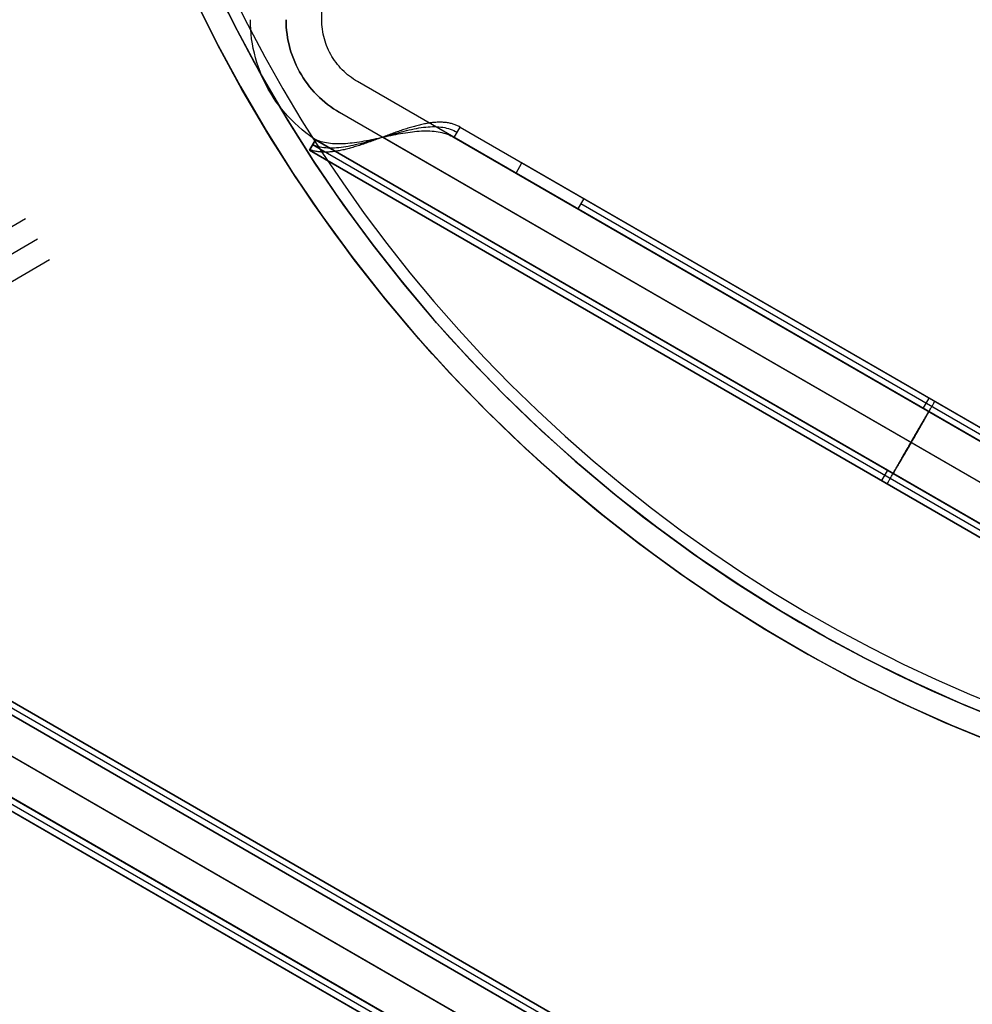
# Model space of a CAD drawing. Header units: millimetres. Extents: x -356 to 356, y -410 to 410.
# Tile 22 of 126: x -64 to -24, y -69 to -28. Entities that reach past the tile are written whole.
import ezdxf

# ---------------------------------------------------------------- set-up
doc = ezdxf.new("R2010")
doc.units = ezdxf.units.MM
doc.header["$MEASUREMENT"] = 0
doc.layers.add('1', color=7, linetype='Continuous')

msp = doc.modelspace()

# ---------------------------------------------------------------- linework, layer by layer
at = {"layer": '1', "color": 252}
for points in [[(-51.062, -27.823), (-51.062, 27.776)], [(-55.539, -26.413), (-54.605, -28.294), (-53.607, -30.142), (-52.547, -31.954), (-51.425, -33.73), (-50.244, -35.466), (-49.004, -37.161), (-47.706, -38.812), (-46.353, -40.418), (-44.946, -41.977), (-43.487, -43.487), (-41.977, -44.946), (-40.418, -46.353), (-38.812, -47.706), (-37.161, -49.004), (-35.466, -50.244), (-33.73, -51.425), (-31.954, -52.547), (-30.142, -53.607), (-28.294, -54.605), (-26.413, -55.539), (-24.502, -56.408), (-22.562, -57.212)], [(-56.442, -26.843), (-55.493, -28.754), (-54.479, -30.632), (-53.401, -32.474), (-52.261, -34.278), (-51.061, -36.043), (-49.8, -37.765), (-48.482, -39.443), (-47.107, -41.075), (-45.677, -42.66), (-44.194, -44.194), (-42.66, -45.677), (-41.075, -47.107), (-39.443, -48.482), (-37.765, -49.8), (-36.043, -51.061), (-34.278, -52.261), (-32.474, -53.401), (-30.632, -54.479), (-28.754, -55.493), (-26.843, -56.442), (-24.9, -57.326), (-22.928, -58.142)], [(-22.298, -57.315), (-24.249, -56.517), (-26.172, -55.653), (-28.064, -54.723), (-29.923, -53.73), (-31.747, -52.672), (-33.533, -51.553), (-35.281, -50.374), (-36.986, -49.135), (-38.649, -47.839), (-40.265, -46.486), (-41.835, -45.079), (-43.355, -43.618), (-44.825, -42.107), (-46.242, -40.546), (-47.604, -38.937), (-48.911, -37.283), (-50.16, -35.585), (-51.35, -33.845), (-52.479, -32.065), (-53.548, -30.247), (-54.553, -28.394), (-55.494, -26.508)], [(-55.325, -26.86), (-54.629, -28.247), (-53.897, -29.621), (-53.126, -30.981), (-52.319, -32.326), (-51.475, -33.653), (-50.595, -34.962), (-49.68, -36.251), (-48.73, -37.519), (-47.746, -38.763), (-46.728, -39.984), (-45.679, -41.179), (-44.598, -42.347), (-43.487, -43.487), (-42.347, -44.598), (-41.179, -45.679), (-39.984, -46.728), (-38.763, -47.746), (-37.519, -48.73), (-36.251, -49.68), (-34.962, -50.595), (-33.653, -51.475), (-32.326, -52.319), (-30.981, -53.126), (-29.621, -53.897), (-28.247, -54.629), (-26.86, -55.325), (-25.461, -55.982), (-24.054, -56.601), (-22.638, -57.182)], [(-54.875, -26.641), (-54.185, -28.017), (-53.458, -29.38), (-52.694, -30.729), (-51.894, -32.063), (-51.057, -33.38), (-50.184, -34.678), (-49.276, -35.957), (-48.334, -37.214), (-47.358, -38.448), (-46.349, -39.659), (-45.308, -40.844), (-44.236, -42.003), (-43.134, -43.134), (-42.003, -44.236), (-40.844, -45.308), (-39.659, -46.349), (-38.448, -47.358), (-37.214, -48.334), (-35.957, -49.276), (-34.678, -50.184), (-33.38, -51.057), (-32.063, -51.894), (-30.729, -52.694), (-29.38, -53.458), (-28.017, -54.185), (-26.641, -54.875), (-25.254, -55.527), (-23.858, -56.141), (-22.454, -56.717)], [(-54.875, -26.641), (-54.185, -28.017), (-53.458, -29.38), (-52.694, -30.729), (-51.894, -32.063), (-51.057, -33.38), (-50.184, -34.678), (-49.276, -35.957), (-48.334, -37.214), (-47.358, -38.448), (-46.349, -39.659), (-45.308, -40.844), (-44.236, -42.003), (-43.134, -43.134), (-42.003, -44.236), (-40.844, -45.308), (-39.659, -46.349), (-38.448, -47.358), (-37.214, -48.334), (-35.957, -49.276), (-34.678, -50.184), (-33.38, -51.057), (-32.063, -51.894), (-30.729, -52.694), (-29.38, -53.458), (-28.017, -54.185), (-26.641, -54.875), (-25.254, -55.527), (-23.858, -56.141), (-22.454, -56.717)], [(-22.64, -58.255), (-24.624, -57.445), (-26.579, -56.567), (-28.502, -55.622), (-30.393, -54.613), (-32.247, -53.539), (-34.063, -52.402), (-35.84, -51.203), (-37.574, -49.944), (-39.264, -48.627), (-40.908, -47.252), (-42.504, -45.822), (-44.05, -44.338), (-45.544, -42.802), (-46.985, -41.215), (-48.37, -39.58), (-49.699, -37.899), (-50.969, -36.172), (-52.179, -34.404), (-53.328, -32.595), (-54.414, -30.747), (-55.436, -28.864), (-56.393, -26.946)], [(-23.006, -58.112), (-24.445, -57.521), (-25.875, -56.892), (-27.296, -56.224), (-28.706, -55.518), (-30.103, -54.773), (-31.485, -53.99), (-32.852, -53.17), (-34.201, -52.312), (-35.531, -51.418), (-36.841, -50.488), (-38.129, -49.522), (-39.394, -48.522), (-40.634, -47.488), (-41.848, -46.422), (-43.035, -45.323), (-44.194, -44.194), (-45.323, -43.035), (-46.422, -41.848), (-47.488, -40.634), (-48.522, -39.394), (-49.522, -38.129), (-50.488, -36.841), (-51.418, -35.531), (-52.312, -34.201), (-53.17, -32.852), (-53.99, -31.485), (-54.773, -30.103), (-55.518, -28.706), (-56.224, -27.296)], [(-51.062, -33.019), (-51.236, -32.915), (-51.406, -32.805), (-51.573, -32.689), (-51.735, -32.568), (-51.893, -32.441), (-52.047, -32.309), (-52.196, -32.172), (-52.341, -32.03), (-52.48, -31.883), (-52.615, -31.731), (-52.744, -31.575), (-52.868, -31.415), (-52.987, -31.251), (-53.1, -31.082), (-53.207, -30.91), (-53.308, -30.735), (-53.404, -30.556), (-53.493, -30.374), (-53.576, -30.189), (-53.653, -30.001), (-53.723, -29.811), (-53.787, -29.619), (-53.845, -29.425), (-53.895, -29.228), (-53.94, -29.031), (-53.977, -28.831), (-54.008, -28.631), (-54.032, -28.43), (-54.049, -28.228), (-54.059, -28.026), (-54.062, -27.823)], [(-50.312, -31.72), (-50.443, -31.642), (-50.57, -31.559), (-50.695, -31.472), (-50.817, -31.381), (-50.935, -31.286), (-51.051, -31.187), (-51.163, -31.084), (-51.271, -30.978), (-51.376, -30.868), (-51.477, -30.754), (-51.574, -30.637), (-51.667, -30.517), (-51.756, -30.394), (-51.841, -30.267), (-51.921, -30.138), (-51.997, -30.007), (-52.068, -29.873), (-52.135, -29.736), (-52.198, -29.597), (-52.255, -29.457), (-52.308, -29.314), (-52.356, -29.17), (-52.399, -29.024), (-52.437, -28.877), (-52.47, -28.729), (-52.498, -28.579), (-52.521, -28.429), (-52.539, -28.278), (-52.552, -28.127), (-52.56, -27.975), (-52.562, -27.823)], [(-50.312, -31.72), (-50.443, -31.642), (-50.57, -31.559), (-50.695, -31.472), (-50.817, -31.381), (-50.935, -31.286), (-51.051, -31.187), (-51.163, -31.084), (-51.271, -30.978), (-51.376, -30.868), (-51.477, -30.754), (-51.574, -30.637), (-51.667, -30.517), (-51.756, -30.394), (-51.841, -30.267), (-51.921, -30.138), (-51.997, -30.007), (-52.068, -29.873), (-52.135, -29.736), (-52.198, -29.597), (-52.255, -29.457), (-52.308, -29.314), (-52.356, -29.17), (-52.399, -29.024), (-52.437, -28.877), (-52.47, -28.729), (-52.498, -28.579), (-52.521, -28.429), (-52.539, -28.278), (-52.552, -28.127), (-52.56, -27.975), (-52.562, -27.823)], [(-49.562, -30.421), (-49.649, -30.369), (-49.734, -30.314), (-49.818, -30.256), (-49.899, -30.195), (-49.978, -30.132), (-50.055, -30.066), (-50.129, -29.997), (-50.202, -29.926), (-50.271, -29.853), (-50.339, -29.777), (-50.403, -29.699), (-50.465, -29.619), (-50.525, -29.537), (-50.581, -29.453), (-50.635, -29.367), (-50.685, -29.279), (-50.733, -29.189), (-50.778, -29.098), (-50.819, -29.006), (-50.858, -28.912), (-50.893, -28.817), (-50.925, -28.721), (-50.953, -28.624), (-50.979, -28.526), (-51.001, -28.427), (-51.02, -28.327), (-51.035, -28.227), (-51.047, -28.126), (-51.056, -28.025), (-51.061, -27.924), (-51.062, -27.823)], [(-1.412, -58.22), (-49.562, -30.421)], [(-2.162, -59.519), (-50.312, -31.72)], [(-2.162, -59.519), (-50.312, -31.72)], [(-45.502, -32.765), (-45.252, -32.332)], [(-45.252, -32.332), (-5.848, -55.082)], [(-51.582, -33.296), (-51.332, -32.863)], [(-51.332, -32.863), (-51.582, -33.296)], [(-3.267, -60.613), (-51.332, -32.863)], [(-3.267, -60.613), (-51.332, -32.863)], [(-51.332, -32.863), (-3.267, -60.613)], [(-2.912, -60.818), (-51.062, -33.019)], [(-4.583, -58.122), (-48.517, -32.757)], [(-4.583, -58.122), (-48.517, -32.757)], [(-45.502, -32.765), (-6.098, -55.515)], [(-51.582, -33.296), (-3.517, -61.046)], [(-3.517, -61.046), (-51.582, -33.296)], [(-51.582, -33.296), (-3.517, -61.046)], [(-3.392, -60.83), (-51.457, -33.08)], [(-42.904, -34.265), (-42.654, -33.832)], [(-8.446, -53.582), (-42.654, -33.832)], [(-8.696, -54.015), (-42.904, -34.265)], [(-40.056, -35.332), (-40.306, -35.765)], [(-11.169, -52.299), (-40.181, -35.549)], [(-40.056, -35.332), (-11.044, -52.082)], [(-11.294, -52.515), (-40.306, -35.765)], [(-25.8, -44.14), (-25.55, -43.707)], [(-27.3, -46.738), (-27.55, -47.171)], [(-1.412, -93.208), (-79.862, -47.915)], [(-78.855, -47.919), (-2.644, -91.919)], [(-2.644, -91.919), (-78.855, -47.919)], [(-2.644, -91.919), (-78.855, -47.919)], [(-2.644, -91.919), (-78.855, -47.919)], [(-2.894, -92.352), (-79.105, -48.352)], [(-79.105, -48.352), (-2.894, -92.352)], [(-2.894, -92.352), (-79.105, -48.352)], [(-2.769, -92.136), (-78.98, -48.136)], [(-2.162, -94.507), (-80.612, -49.214)], [(-2.162, -94.507), (-80.612, -49.214)], [(-3.644, -93.651), (-79.855, -49.651)], [(-3.644, -93.651), (-79.855, -49.651)], [(-3.22, -95.917), (-82.029, -50.417)], [(-3.095, -95.7), (-81.904, -50.2)], [(-81.904, -50.2), (-3.095, -95.7)], [(-82.154, -50.633), (-3.345, -96.133)], [(-82.154, -50.633), (-3.345, -96.133)], [(-2.912, -95.806), (-81.362, -50.513)], [(-4.394, -94.95), (-80.605, -50.95)], [(-4.644, -95.383), (-80.855, -51.383)]]:
    msp.add_lwpolyline(points, dxfattribs=at)
at = {"layer": '1', "color": 252, "extrusion": (-0.116707, -0.06831, 0.990814)}
for points in [[(-0.871, -455.333), (-0.871, -73.759)], [(0.129, -455.333), (0.129, -73.759)], [(0.129, -455.333), (0.129, -73.759)], [(1.129, -455.333), (1.129, -73.759)]]:
    msp.add_lwpolyline(points, dxfattribs=at)
at = {"layer": '1', "color": 252, "extrusion": (0, 1, 0)}
msp.add_lwpolyline([(51.062, -530), (51.063, -530.052), (51.066, -530.103), (51.07, -530.155), (51.077, -530.206), (51.085, -530.258), (51.094, -530.308), (51.106, -530.359), (51.119, -530.409), (51.134, -530.459), (51.151, -530.508), (51.169, -530.556), (51.189, -530.604), (51.211, -530.651), (51.234, -530.697), (51.259, -530.743), (51.285, -530.787), (51.313, -530.831), (51.343, -530.873), (51.374, -530.915), (51.406, -530.955), (51.44, -530.995), (51.475, -531.033), (51.511, -531.07), (51.548, -531.105), (51.587, -531.14), (51.627, -531.173), (51.668, -531.204), (51.71, -531.234), (51.753, -531.263), (51.797, -531.29), (51.842, -531.316), (51.888, -531.34), (51.935, -531.362), (51.982, -531.383), (52.03, -531.403), (52.079, -531.42), (52.128, -531.436), (52.178, -531.45), (52.229, -531.462), (52.279, -531.473), (52.33, -531.482), (52.382, -531.489), (52.433, -531.494), (52.485, -531.498), (52.536, -531.5), (52.588, -531.5), (52.64, -531.498), (52.692, -531.494), (52.743, -531.489), (52.794, -531.482), (52.845, -531.473), (52.896, -531.462), (52.946, -531.45), (52.996, -531.436), (53.046, -531.42), (53.094, -531.403), (53.142, -531.383), (53.19, -531.362), (53.236, -531.34), (53.282, -531.316), (53.327, -531.29), (53.371, -531.263), (53.414, -531.234), (53.457, -531.204), (53.498, -531.173), (53.538, -531.14), (53.576, -531.105), (53.614, -531.07), (53.65, -531.033), (53.685, -530.995), (53.719, -530.955), (53.751, -530.915), (53.782, -530.873), (53.811, -530.831), (53.839, -530.787), (53.866, -530.743), (53.891, -530.697), (53.914, -530.651), (53.935, -530.604), (53.956, -530.556), (53.974, -530.508), (53.991, -530.459), (54.006, -530.409), (54.019, -530.359), (54.03, -530.308), (54.04, -530.258), (54.048, -530.206), (54.054, -530.155), (54.059, -530.103), (54.061, -530.052), (54.062, -530)], dxfattribs=at)
at = {"layer": '1', "color": 80}
msp.add_lwpolyline([(-52.562, -27.823), (-52.56, -27.975), (-52.552, -28.127), (-52.539, -28.278), (-52.521, -28.429), (-52.498, -28.579), (-52.47, -28.729), (-52.437, -28.877), (-52.399, -29.024), (-52.356, -29.17), (-52.308, -29.314), (-52.255, -29.457), (-52.198, -29.597), (-52.135, -29.736), (-52.068, -29.873), (-51.997, -30.007), (-51.921, -30.138), (-51.841, -30.267), (-51.756, -30.394), (-51.667, -30.517), (-51.574, -30.637), (-51.477, -30.754), (-51.376, -30.868), (-51.271, -30.978), (-51.163, -31.084), (-51.051, -31.187), (-50.935, -31.286), (-50.817, -31.381), (-50.695, -31.472), (-50.57, -31.559), (-50.443, -31.642), (-50.312, -31.72)], dxfattribs=at)
at = {"layer": '1', "color": 252, "extrusion": (0.866025, -0.5, 0)}
for points in [[(-54.127, -530), (-54.126, -529.948), (-54.123, -529.897), (-54.118, -529.845), (-54.112, -529.794), (-54.104, -529.742), (-54.094, -529.692), (-54.083, -529.641), (-54.07, -529.591), (-54.055, -529.541), (-54.038, -529.492), (-54.02, -529.444), (-54, -529.396), (-53.978, -529.349), (-53.955, -529.303), (-53.93, -529.257), (-53.903, -529.213), (-53.876, -529.169), (-53.846, -529.127), (-53.815, -529.085), (-53.783, -529.045), (-53.749, -529.005), (-53.714, -528.967), (-53.678, -528.93), (-53.64, -528.895), (-53.602, -528.86), (-53.562, -528.827), (-53.521, -528.796), (-53.479, -528.766), (-53.436, -528.737), (-53.391, -528.71), (-53.346, -528.684), (-53.301, -528.66), (-53.254, -528.638), (-53.207, -528.617), (-53.158, -528.597), (-53.11, -528.58), (-53.06, -528.564), (-53.011, -528.55), (-52.96, -528.538), (-52.91, -528.527), (-52.859, -528.518), (-52.807, -528.511), (-52.756, -528.506), (-52.704, -528.502), (-52.652, -528.5), (-52.601, -528.5), (-52.549, -528.502), (-52.497, -528.506), (-52.446, -528.511), (-52.394, -528.518), (-52.343, -528.527), (-52.293, -528.538), (-52.242, -528.55), (-52.193, -528.564), (-52.143, -528.58), (-52.095, -528.597), (-52.047, -528.617), (-51.999, -528.638), (-51.952, -528.66), (-51.907, -528.684), (-51.862, -528.71), (-51.818, -528.737), (-51.774, -528.766), (-51.732, -528.796), (-51.691, -528.827), (-51.651, -528.86), (-51.613, -528.895), (-51.575, -528.93), (-51.539, -528.967), (-51.504, -529.005), (-51.47, -529.045), (-51.438, -529.085), (-51.407, -529.127), (-51.378, -529.169), (-51.35, -529.213), (-51.323, -529.257), (-51.298, -529.303), (-51.275, -529.349), (-51.253, -529.396), (-51.233, -529.444), (-51.215, -529.492), (-51.198, -529.541), (-51.183, -529.591), (-51.17, -529.641), (-51.159, -529.692), (-51.149, -529.742), (-51.141, -529.794), (-51.135, -529.845), (-51.13, -529.897), (-51.127, -529.948), (-51.127, -530)], [(-51.127, -530), (-51.127, -530.052), (-51.13, -530.103), (-51.135, -530.155), (-51.141, -530.206), (-51.149, -530.258), (-51.159, -530.308), (-51.17, -530.359), (-51.183, -530.409), (-51.198, -530.459), (-51.215, -530.508), (-51.233, -530.556), (-51.253, -530.604), (-51.275, -530.651), (-51.298, -530.697), (-51.323, -530.743), (-51.35, -530.787), (-51.378, -530.831), (-51.407, -530.873), (-51.438, -530.915), (-51.47, -530.955), (-51.504, -530.995), (-51.539, -531.033), (-51.575, -531.07), (-51.613, -531.105), (-51.651, -531.14), (-51.691, -531.173), (-51.732, -531.204), (-51.774, -531.234), (-51.818, -531.263), (-51.862, -531.29), (-51.907, -531.316), (-51.952, -531.34), (-51.999, -531.362), (-52.047, -531.383), (-52.095, -531.403), (-52.143, -531.42), (-52.193, -531.436), (-52.242, -531.45), (-52.293, -531.462), (-52.343, -531.473), (-52.394, -531.482), (-52.446, -531.489), (-52.497, -531.494), (-52.549, -531.498), (-52.601, -531.5), (-52.652, -531.5), (-52.704, -531.498), (-52.756, -531.494), (-52.807, -531.489), (-52.859, -531.482), (-52.91, -531.473), (-52.96, -531.462), (-53.011, -531.45), (-53.06, -531.436), (-53.11, -531.42), (-53.158, -531.403), (-53.207, -531.383), (-53.254, -531.362), (-53.301, -531.34), (-53.346, -531.316), (-53.391, -531.29), (-53.436, -531.263), (-53.479, -531.234), (-53.521, -531.204), (-53.562, -531.173), (-53.602, -531.14), (-53.64, -531.105), (-53.678, -531.07), (-53.714, -531.033), (-53.749, -530.995), (-53.783, -530.955), (-53.815, -530.915), (-53.846, -530.873), (-53.876, -530.831), (-53.903, -530.787), (-53.93, -530.743), (-53.955, -530.697), (-53.978, -530.651), (-54, -530.604), (-54.02, -530.556), (-54.038, -530.508), (-54.055, -530.459), (-54.07, -530.409), (-54.083, -530.359), (-54.094, -530.308), (-54.104, -530.258), (-54.112, -530.206), (-54.118, -530.155), (-54.123, -530.103), (-54.126, -530.052), (-54.127, -530)], [(-54.127, -529.777), (-54.126, -529.725), (-54.123, -529.673), (-54.118, -529.621), (-54.112, -529.569)], [(-54.607, -529.5), (-54.616, -529.569), (-54.622, -529.638), (-54.625, -529.707), (-54.627, -529.777)], [(-54.627, -529.777), (-54.625, -529.708), (-54.622, -529.639), (-54.616, -529.57), (-54.607, -529.501), (-54.597, -529.433), (-54.584, -529.365), (-54.568, -529.298), (-54.551, -529.231), (-54.531, -529.165), (-54.509, -529.1), (-54.484, -529.035), (-54.457, -528.972), (-54.428, -528.909), (-54.397, -528.847), (-54.364, -528.787), (-54.329, -528.727), (-54.292, -528.669), (-54.253, -528.612), (-54.211, -528.557), (-54.168, -528.503), (-54.124, -528.45), (-54.077, -528.4), (-54.028, -528.35), (-53.978, -528.303), (-53.927, -528.257), (-53.874, -528.213), (-53.819, -528.171), (-53.763, -528.131), (-53.705, -528.092), (-53.646, -528.056), (-53.586, -528.022), (-53.525, -527.99), (-53.463, -527.96), (-53.4, -527.932), (-53.336, -527.907), (-53.271, -527.883), (-53.205, -527.862), (-53.139, -527.843), (-53.072, -527.827), (-53.004, -527.813), (-52.936, -527.801), (-52.868, -527.791), (-52.799, -527.784), (-52.73, -527.779), (-52.661, -527.777), (-52.592, -527.777), (-52.523, -527.779), (-52.454, -527.784), (-52.385, -527.791), (-52.317, -527.801), (-52.249, -527.813), (-52.181, -527.827), (-52.114, -527.843), (-52.048, -527.862), (-51.982, -527.883), (-51.917, -527.907), (-51.853, -527.932), (-51.79, -527.96), (-51.728, -527.99), (-51.667, -528.022), (-51.607, -528.056), (-51.548, -528.092), (-51.49, -528.131), (-51.434, -528.171), (-51.38, -528.213), (-51.326, -528.257), (-51.275, -528.303), (-51.225, -528.35), (-51.176, -528.4), (-51.129, -528.45), (-51.085, -528.503), (-51.042, -528.557), (-51, -528.612), (-50.961, -528.669), (-50.924, -528.727), (-50.889, -528.787), (-50.856, -528.847), (-50.825, -528.909), (-50.796, -528.972), (-50.769, -529.035), (-50.745, -529.1), (-50.722, -529.165), (-50.702, -529.231), (-50.685, -529.298), (-50.669, -529.365), (-50.656, -529.433), (-50.646, -529.501), (-50.637, -529.57), (-50.631, -529.639), (-50.628, -529.708), (-50.627, -529.777)], [(-54.127, -529.777), (-54.126, -529.725), (-54.123, -529.673), (-54.118, -529.622), (-54.112, -529.57), (-54.104, -529.519), (-54.094, -529.468), (-54.083, -529.418), (-54.07, -529.368), (-54.055, -529.318), (-54.038, -529.269), (-54.02, -529.221), (-54, -529.173), (-53.978, -529.126), (-53.955, -529.08), (-53.93, -529.034), (-53.903, -528.99), (-53.876, -528.946), (-53.846, -528.903), (-53.815, -528.862), (-53.783, -528.821), (-53.749, -528.782), (-53.714, -528.744), (-53.678, -528.707), (-53.64, -528.671), (-53.602, -528.637), (-53.562, -528.604), (-53.521, -528.572), (-53.479, -528.542), (-53.436, -528.513), (-53.391, -528.486), (-53.346, -528.461), (-53.301, -528.437), (-53.254, -528.414), (-53.207, -528.393), (-53.158, -528.374), (-53.11, -528.357), (-53.06, -528.341), (-53.011, -528.327), (-52.96, -528.314), (-52.91, -528.304), (-52.859, -528.295), (-52.807, -528.288), (-52.756, -528.282), (-52.704, -528.279), (-52.652, -528.277), (-52.601, -528.277), (-52.549, -528.279), (-52.497, -528.282), (-52.446, -528.288), (-52.394, -528.295), (-52.343, -528.304), (-52.293, -528.314), (-52.242, -528.327), (-52.193, -528.341), (-52.143, -528.357), (-52.095, -528.374), (-52.047, -528.393), (-51.999, -528.414), (-51.952, -528.437), (-51.907, -528.461), (-51.862, -528.486), (-51.818, -528.513), (-51.774, -528.542), (-51.732, -528.572), (-51.691, -528.604), (-51.651, -528.637), (-51.613, -528.671), (-51.575, -528.707), (-51.539, -528.744), (-51.504, -528.782), (-51.47, -528.821), (-51.438, -528.862), (-51.407, -528.903), (-51.378, -528.946), (-51.35, -528.99), (-51.323, -529.034), (-51.298, -529.08), (-51.275, -529.126), (-51.253, -529.173), (-51.233, -529.221), (-51.215, -529.269), (-51.198, -529.318), (-51.183, -529.368), (-51.17, -529.418), (-51.159, -529.468), (-51.149, -529.519), (-51.141, -529.57), (-51.135, -529.622), (-51.13, -529.673), (-51.127, -529.725), (-51.127, -529.777)], [(-54.127, -530), (-54.126, -529.948), (-54.123, -529.896), (-54.118, -529.844), (-54.112, -529.792), (-54.104, -529.741), (-54.094, -529.69), (-54.082, -529.639), (-54.069, -529.589), (-54.054, -529.539), (-54.037, -529.49), (-54.018, -529.441), (-53.998, -529.393), (-53.976, -529.346), (-53.953, -529.299), (-53.928, -529.254), (-53.901, -529.209), (-53.873, -529.165), (-53.843, -529.123), (-53.812, -529.081), (-53.779, -529.04), (-53.745, -529.001), (-53.71, -528.963), (-53.673, -528.926), (-53.635, -528.89), (-53.596, -528.856), (-53.556, -528.823), (-53.515, -528.791), (-53.472, -528.761), (-53.429, -528.732), (-53.384, -528.705), (-53.339, -528.68), (-53.292, -528.656), (-53.245, -528.634), (-53.198, -528.613), (-53.149, -528.594), (-53.1, -528.577), (-53.05, -528.561), (-53, -528.547), (-52.949, -528.535), (-52.898, -528.525), (-52.847, -528.516), (-52.795, -528.51), (-52.744, -528.505), (-52.692, -528.501), (-52.64, -528.5), (-52.587, -528.501), (-52.535, -528.503), (-52.484, -528.507), (-52.432, -528.513), (-52.38, -528.52), (-52.329, -528.53), (-52.278, -528.541), (-52.228, -528.554), (-52.178, -528.569), (-52.128, -528.585), (-52.08, -528.603), (-52.032, -528.623), (-51.984, -528.645), (-51.937, -528.668), (-51.892, -528.692), (-51.847, -528.719), (-51.803, -528.747), (-51.76, -528.776), (-51.718, -528.807), (-51.677, -528.839), (-51.637, -528.873), (-51.599, -528.908), (-51.561, -528.944), (-51.525, -528.982), (-51.491, -529.02), (-51.457, -529.06), (-51.425, -529.102), (-51.395, -529.144), (-51.366, -529.187), (-51.338, -529.231), (-51.313, -529.276), (-51.288, -529.322), (-51.266, -529.369), (-51.244, -529.417), (-51.225, -529.465), (-51.207, -529.514), (-51.191, -529.564), (-51.177, -529.614), (-51.165, -529.664), (-51.154, -529.715), (-51.145, -529.767), (-51.138, -529.818), (-51.132, -529.87), (-51.129, -529.922), (-51.127, -529.974), (-51.127, -530.026), (-51.129, -530.078), (-51.132, -530.13), (-51.138, -530.182), (-51.145, -530.233), (-51.154, -530.285), (-51.165, -530.336), (-51.177, -530.386), (-51.191, -530.436), (-51.207, -530.486), (-51.225, -530.535), (-51.244, -530.583), (-51.266, -530.631), (-51.288, -530.678), (-51.313, -530.724), (-51.338, -530.769), (-51.366, -530.813), (-51.395, -530.856), (-51.425, -530.898), (-51.457, -530.94), (-51.491, -530.98), (-51.525, -531.018), (-51.561, -531.056), (-51.599, -531.092), (-51.637, -531.127), (-51.677, -531.161), (-51.718, -531.193), (-51.76, -531.224), (-51.803, -531.253), (-51.847, -531.281), (-51.892, -531.308), (-51.937, -531.332), (-51.984, -531.355), (-52.032, -531.377), (-52.08, -531.397), (-52.128, -531.415), (-52.178, -531.431), (-52.228, -531.446), (-52.278, -531.459), (-52.329, -531.47), (-52.38, -531.48), (-52.432, -531.487), (-52.484, -531.493), (-52.535, -531.497), (-52.587, -531.499), (-52.64, -531.5), (-52.692, -531.499), (-52.744, -531.495), (-52.795, -531.49), (-52.847, -531.484), (-52.898, -531.475), (-52.949, -531.465), (-53, -531.453), (-53.05, -531.439), (-53.1, -531.423), (-53.149, -531.406), (-53.198, -531.387), (-53.245, -531.366), (-53.292, -531.344), (-53.339, -531.32), (-53.384, -531.295), (-53.429, -531.268), (-53.472, -531.239), (-53.515, -531.209), (-53.556, -531.177), (-53.596, -531.144), (-53.635, -531.11), (-53.673, -531.074), (-53.71, -531.037), (-53.745, -530.999), (-53.779, -530.96), (-53.812, -530.919), (-53.843, -530.877), (-53.873, -530.835), (-53.901, -530.791), (-53.928, -530.746), (-53.953, -530.701), (-53.976, -530.654), (-53.998, -530.607), (-54.018, -530.559), (-54.037, -530.51), (-54.054, -530.461), (-54.069, -530.411), (-54.082, -530.361), (-54.094, -530.31), (-54.104, -530.259), (-54.112, -530.208), (-54.118, -530.156), (-54.123, -530.104), (-54.126, -530.052), (-54.127, -530)]]:
    msp.add_lwpolyline(points, dxfattribs=at)
at = {"layer": '1', "color": 252, "extrusion": (-0.313795, 0.91351, 0.258907)}
for points in [[(58.176, -508.375), (92.516, -482.493)], [(58.778, -509.174), (93.118, -483.291)], [(57.575, -507.576), (91.914, -481.694)], [(58.176, -508.375), (92.516, -482.493)]]:
    msp.add_lwpolyline(points, dxfattribs=at)
at = {"layer": '1', "color": 252, "extrusion": (0.704628, 0.406817, -0.581376)}
for points in [[(-2.009, -465.003), (-1.976, -465.014), (-1.944, -465.027), (-1.912, -465.041), (-1.881, -465.056), (-1.85, -465.072), (-1.82, -465.089), (-1.791, -465.107), (-1.762, -465.126), (-1.733, -465.146), (-1.706, -465.167), (-1.679, -465.189), (-1.653, -465.212), (-1.628, -465.236), (-1.604, -465.26), (-1.58, -465.286), (-1.558, -465.312), (-1.536, -465.339), (-1.515, -465.367), (-1.495, -465.395), (-1.477, -465.425), (-1.459, -465.454), (-1.442, -465.485), (-1.427, -465.516), (-1.412, -465.547), (-1.399, -465.579), (-1.386, -465.611), (-1.375, -465.644), (-1.365, -465.677), (-1.356, -465.711), (-1.349, -465.744), (-1.342, -465.778), (-1.337, -465.813), (-1.332, -465.847), (-1.329, -465.882), (-1.328, -465.916), (-1.327, -465.951), (-1.328, -465.985), (-1.329, -466.02), (-1.332, -466.055), (-1.337, -466.089), (-1.342, -466.123), (-1.349, -466.157), (-1.356, -466.191), (-1.365, -466.224), (-1.375, -466.257), (-1.386, -466.29), (-1.399, -466.323), (-1.412, -466.355), (-1.427, -466.386), (-1.442, -466.417), (-1.459, -466.447), (-1.477, -466.477), (-1.495, -466.506), (-1.515, -466.535), (-1.536, -466.562), (-1.558, -466.589), (-1.58, -466.616), (-1.604, -466.641), (-1.628, -466.666), (-1.653, -466.69), (-1.679, -466.712), (-1.706, -466.734), (-1.733, -466.756), (-1.762, -466.776), (-1.791, -466.795), (-1.82, -466.813), (-1.85, -466.83), (-1.881, -466.846), (-1.912, -466.861), (-1.944, -466.874), (-1.976, -466.887), (-2.009, -466.899)], [(-2.009, -465.003), (-2.03, -464.996), (-2.051, -464.99), (-2.073, -464.984), (-2.095, -464.978), (-2.118, -464.973), (-2.14, -464.968), (-2.163, -464.964), (-2.187, -464.961), (-2.21, -464.958), (-2.234, -464.955), (-2.258, -464.953), (-2.282, -464.952), (-2.306, -464.951), (-2.331, -464.951), (-2.355, -464.951), (-2.38, -464.952), (-2.405, -464.954), (-2.43, -464.956), (-2.455, -464.959), (-2.48, -464.963), (-2.505, -464.967), (-2.53, -464.972), (-2.555, -464.977), (-2.579, -464.983), (-2.604, -464.99), (-2.629, -464.997), (-2.653, -465.005), (-2.678, -465.014), (-2.702, -465.024), (-2.725, -465.034), (-2.749, -465.044), (-2.772, -465.055), (-2.795, -465.067), (-2.818, -465.08), (-2.84, -465.093), (-2.862, -465.106), (-2.884, -465.12), (-2.905, -465.135), (-2.926, -465.15), (-2.946, -465.166), (-2.966, -465.182), (-2.986, -465.198), (-3.005, -465.215), (-3.023, -465.233), (-3.041, -465.25), (-3.058, -465.269), (-3.075, -465.287), (-3.091, -465.306), (-3.107, -465.325), (-3.122, -465.344), (-3.137, -465.364), (-3.151, -465.384), (-3.164, -465.404), (-3.177, -465.424), (-3.19, -465.445), (-3.201, -465.465), (-3.212, -465.486), (-3.223, -465.507), (-3.233, -465.528), (-3.243, -465.549), (-3.252, -465.57), (-3.26, -465.591), (-3.268, -465.612), (-3.275, -465.633), (-3.282, -465.654), (-3.288, -465.675), (-3.294, -465.697), (-3.3, -465.719), (-3.305, -465.741), (-3.309, -465.764), (-3.314, -465.787), (-3.317, -465.81), (-3.32, -465.834), (-3.323, -465.858), (-3.325, -465.882), (-3.326, -465.906), (-3.327, -465.93), (-3.327, -465.955), (-3.327, -465.979), (-3.326, -466.004), (-3.324, -466.029), (-3.322, -466.054), (-3.319, -466.079), (-3.315, -466.104), (-3.311, -466.129), (-3.306, -466.153), (-3.301, -466.178), (-3.295, -466.203), (-3.288, -466.228), (-3.28, -466.253), (-3.272, -466.277), (-3.264, -466.301), (-3.254, -466.325), (-3.244, -466.349), (-3.234, -466.373), (-3.222, -466.396), (-3.211, -466.419), (-3.198, -466.442), (-3.185, -466.464), (-3.172, -466.486), (-3.158, -466.508), (-3.143, -466.529), (-3.128, -466.55), (-3.112, -466.57), (-3.096, -466.59), (-3.079, -466.609), (-3.062, -466.628), (-3.045, -466.647), (-3.027, -466.665), (-3.009, -466.682), (-2.991, -466.699), (-2.972, -466.715), (-2.953, -466.731), (-2.933, -466.746), (-2.914, -466.761), (-2.894, -466.775), (-2.874, -466.788), (-2.853, -466.801), (-2.833, -466.813), (-2.812, -466.825), (-2.792, -466.836), (-2.771, -466.847), (-2.75, -466.857), (-2.729, -466.866), (-2.708, -466.875), (-2.687, -466.884), (-2.666, -466.892), (-2.645, -466.899)], [(-2.645, -466.899), (-2.628, -466.905), (-2.61, -466.91), (-2.592, -466.915), (-2.574, -466.92), (-2.555, -466.924), (-2.536, -466.929), (-2.517, -466.932), (-2.498, -466.936), (-2.479, -466.939), (-2.46, -466.942), (-2.44, -466.944), (-2.42, -466.946), (-2.4, -466.948), (-2.38, -466.949), (-2.36, -466.95), (-2.34, -466.951), (-2.319, -466.951), (-2.299, -466.95), (-2.278, -466.95), (-2.257, -466.948), (-2.237, -466.947), (-2.216, -466.945), (-2.195, -466.942), (-2.174, -466.939), (-2.153, -466.936), (-2.133, -466.932), (-2.112, -466.927), (-2.091, -466.923), (-2.07, -466.917), (-2.05, -466.912), (-2.029, -466.905), (-2.009, -466.899)]]:
    msp.add_lwpolyline(points, dxfattribs=at)
at = {"layer": '1', "color": 252, "extrusion": (-0.170002, 0.195275, 0.965902)}
msp.add_lwpolyline([(59.068, -147.064), (59.068, -145.064)], dxfattribs=at)
at = {"layer": '1', "color": 252, "extrusion": (0.94802, -0.185, -0.258907)}
msp.add_lwpolyline([(-41.575, -523.995), (-40.371, -522.397)], dxfattribs=at)
at = {"layer": '1', "color": 252, "extrusion": (0.930777, -0.248714, -0.267948)}
msp.add_lwpolyline([(-43.113, -518.928), (-43.466, -519.282)], dxfattribs=at)
at = {"layer": '1', "color": 252, "extrusion": (-0.183311, -0.317504, 0.93037)}
msp.add_lwpolyline([(-23.648, -241.19), (-23.648, -241.69)], dxfattribs=at)
at = {"layer": '1', "color": 252, "extrusion": (0.976596, -0.082044, -0.198817)}
msp.add_lwpolyline([(-36.24, -526.292), (-36.435, -526.752)], dxfattribs=at)
at = {"layer": '1', "color": 252, "extrusion": (0.231455, 0.935414, -0.267261)}
for points in [[(30.466, -528.089), (36.23, -521.863)], [(36.161, -521.799), (30.396, -528.025)], [(30.535, -528.154), (36.3, -521.927)]]:
    msp.add_lwpolyline(points, dxfattribs=at)
at = {"layer": '1', "color": 252, "extrusion": (0.069073, 0.119638, 0.990412)}
msp.add_lwpolyline([(28.023, -19.065), (28.023, -19.565)], dxfattribs=at)
at = {"layer": '1', "color": 252, "extrusion": (1, 0, 0)}
for points in [[(-32.863, -603.277), (-32.863, -529.777)], [(-33.296, -529.777), (-33.296, -603.277)], [(-33.074, -603.277), (-33.074, -529.534)], [(-43.707, -535.777), (-43.707, -529.777)], [(-44.14, -535.777), (-44.14, -529.777)], [(-46.738, -603.277), (-46.738, -529.777)], [(-47.171, -603.277), (-47.171, -529.777)]]:
    msp.add_lwpolyline(points, dxfattribs=at)
at = {"layer": '1', "color": 252, "extrusion": (0.900237, -0.36474, 0.23778)}
msp.add_lwpolyline([(-50.06, -505.388), (-49.629, -505.641)], dxfattribs=at)
at = {"layer": '1', "color": 252, "extrusion": (0.949104, -0.181035, 0.257735)}
msp.add_lwpolyline([(-42.084, -499.294), (-41.786, -499.695)], dxfattribs=at)
at = {"layer": '1', "color": 252, "extrusion": (0.988585, -0.03977, 0.145318)}
msp.add_lwpolyline([(-34.977, -515.307), (-34.844, -515.789)], dxfattribs=at)
at = {"layer": '1', "color": 252, "extrusion": (0.999401, -0.002077, -0.034557)}
msp.add_lwpolyline([(-32.795, -529.135), (-32.825, -529.634)], dxfattribs=at)
at = {"layer": '1', "color": 252}
for points in [[(-45.252, -32.332, -529.777), (-45.286, -32.313, -529.73), (-45.32, -32.295, -529.683), (-45.356, -32.278, -529.636), (-45.391, -32.262, -529.589), (-45.428, -32.247, -529.543), (-45.465, -32.232, -529.496), (-45.502, -32.219, -529.45), (-45.54, -32.207, -529.403), (-45.578, -32.195, -529.357), (-45.617, -32.185, -529.312), (-45.657, -32.175, -529.266), (-45.697, -32.166, -529.221), (-45.738, -32.158, -529.176), (-45.779, -32.152, -529.131), (-45.82, -32.146, -529.087), (-45.863, -32.14, -529.043), (-45.905, -32.136, -529), (-45.949, -32.133, -528.957), (-45.992, -32.131, -528.914), (-46.036, -32.129, -528.872), (-46.081, -32.128, -528.831), (-46.126, -32.128, -528.79), (-46.172, -32.129, -528.749), (-46.218, -32.131, -528.709), (-46.265, -32.134, -528.67), (-46.312, -32.137, -528.631), (-46.359, -32.141, -528.593), (-46.407, -32.146, -528.555), (-46.455, -32.152, -528.519), (-46.504, -32.158, -528.482), (-46.553, -32.165, -528.447), (-46.603, -32.173, -528.412), (-46.653, -32.182, -528.378), (-46.704, -32.191, -528.345), (-46.754, -32.201, -528.313), (-46.806, -32.211, -528.281), (-46.857, -32.222, -528.251), (-46.909, -32.234, -528.221), (-46.961, -32.247, -528.192), (-47.014, -32.26, -528.163), (-47.067, -32.273, -528.136), (-47.12, -32.287, -528.11), (-47.174, -32.302, -528.084), (-47.227, -32.317, -528.06), (-47.281, -32.332, -528.036), (-47.336, -32.348, -528.013), (-47.39, -32.365, -527.992), (-47.445, -32.382, -527.971), (-47.5, -32.399, -527.951), (-47.556, -32.417, -527.933), (-47.611, -32.435, -527.915), (-47.667, -32.454, -527.899), (-47.723, -32.472, -527.883), (-47.779, -32.491, -527.868), (-47.836, -32.511, -527.855), (-47.892, -32.53, -527.842), (-47.949, -32.55, -527.831), (-48.005, -32.57, -527.821), (-48.062, -32.591, -527.811), (-48.119, -32.611, -527.803), (-48.176, -32.632, -527.796), (-48.233, -32.653, -527.79), (-48.29, -32.674, -527.785), (-48.348, -32.695, -527.781), (-48.405, -32.716, -527.779), (-48.462, -32.737, -527.777), (-48.519, -32.758, -527.777), (-48.577, -32.779, -527.777), (-48.634, -32.8, -527.779), (-48.691, -32.821, -527.782), (-48.748, -32.842, -527.786), (-48.806, -32.863, -527.791), (-48.863, -32.884, -527.797), (-48.92, -32.904, -527.804), (-48.977, -32.925, -527.812), (-49.033, -32.945, -527.822), (-49.09, -32.965, -527.832), (-49.147, -32.985, -527.843), (-49.203, -33.004, -527.856), (-49.259, -33.024, -527.87), (-49.315, -33.043, -527.884), (-49.371, -33.062, -527.9), (-49.427, -33.08, -527.917), (-49.483, -33.098, -527.935), (-49.538, -33.116, -527.953), (-49.593, -33.133, -527.973), (-49.648, -33.15, -527.994), (-49.703, -33.167, -528.016), (-49.757, -33.183, -528.038), (-49.811, -33.198, -528.062), (-49.865, -33.213, -528.087), (-49.918, -33.228, -528.112), (-49.972, -33.242, -528.139), (-50.024, -33.255, -528.166), (-50.077, -33.268, -528.194), (-50.129, -33.28, -528.223), (-50.181, -33.292, -528.253), (-50.233, -33.303, -528.284), (-50.284, -33.314, -528.316), (-50.335, -33.324, -528.348), (-50.385, -33.333, -528.382), (-50.435, -33.341, -528.416), (-50.485, -33.349, -528.45), (-50.534, -33.356, -528.486), (-50.582, -33.362, -528.522), (-50.631, -33.368, -528.559), (-50.679, -33.373, -528.596), (-50.726, -33.377, -528.635), (-50.773, -33.38, -528.673), (-50.82, -33.383, -528.713), (-50.866, -33.384, -528.753), (-50.911, -33.385, -528.793), (-50.957, -33.385, -528.835), (-51.001, -33.384, -528.876), (-51.045, -33.383, -528.918), (-51.089, -33.38, -528.961), (-51.132, -33.377, -529.004), (-51.175, -33.372, -529.047), (-51.217, -33.367, -529.091), (-51.258, -33.361, -529.136), (-51.299, -33.354, -529.18), (-51.34, -33.346, -529.225), (-51.38, -33.338, -529.27), (-51.42, -33.328, -529.316), (-51.459, -33.317, -529.362), (-51.497, -33.306, -529.408), (-51.535, -33.293, -529.454), (-51.572, -33.28, -529.5)], [(-51.448, -33.065, -529.535), (-51.374, -33.093, -529.454), (-51.298, -33.117, -529.374), (-51.22, -33.138, -529.294), (-51.14, -33.156, -529.216), (-51.058, -33.171, -529.139), (-50.975, -33.183, -529.063), (-50.89, -33.191, -528.989), (-50.803, -33.197, -528.916), (-50.714, -33.199, -528.846), (-50.624, -33.199, -528.777), (-50.532, -33.196, -528.711), (-50.438, -33.191, -528.647), (-50.343, -33.183, -528.586), (-50.247, -33.172, -528.527), (-50.149, -33.159, -528.471), (-50.051, -33.144, -528.417), (-49.95, -33.127, -528.367), (-49.849, -33.108, -528.32), (-49.747, -33.087, -528.276), (-49.643, -33.064, -528.236), (-49.539, -33.04, -528.199), (-49.434, -33.014, -528.165), (-49.328, -32.987, -528.135), (-49.222, -32.959, -528.108), (-49.115, -32.929, -528.085), (-49.007, -32.899, -528.066), (-48.899, -32.869, -528.051), (-48.791, -32.837, -528.039), (-48.682, -32.805, -528.031), (-48.574, -32.773, -528.027), (-48.465, -32.741, -528.027), (-48.356, -32.709, -528.031), (-48.248, -32.678, -528.038), (-48.139, -32.646, -528.05), (-48.031, -32.616, -528.065), (-47.924, -32.586, -528.084), (-47.817, -32.556, -528.107), (-47.71, -32.528, -528.133), (-47.604, -32.501, -528.163), (-47.499, -32.475, -528.197), (-47.395, -32.451, -528.234), (-47.291, -32.428, -528.274), (-47.189, -32.407, -528.318), (-47.088, -32.387, -528.365), (-46.988, -32.37, -528.415), (-46.889, -32.355, -528.468), (-46.791, -32.342, -528.524), (-46.694, -32.331, -528.583), (-46.6, -32.323, -528.644), (-46.506, -32.317, -528.708), (-46.414, -32.314, -528.774), (-46.324, -32.314, -528.843), (-46.235, -32.317, -528.913), (-46.148, -32.322, -528.985), (-46.063, -32.33, -529.059), (-45.979, -32.342, -529.135), (-45.897, -32.356, -529.212), (-45.817, -32.374, -529.29), (-45.739, -32.395, -529.37), (-45.663, -32.419, -529.45), (-45.588, -32.447, -529.531), (-45.516, -32.477, -529.613), (-45.445, -32.512, -529.695), (-45.377, -32.549, -529.777)], [(-51.325, -32.851, -529.569), (-51.251, -32.88, -529.5), (-51.176, -32.907, -529.431), (-51.1, -32.93, -529.363), (-51.022, -32.951, -529.296), (-50.942, -32.969, -529.23), (-50.861, -32.985, -529.165), (-50.778, -32.998, -529.101), (-50.694, -33.008, -529.039), (-50.608, -33.016, -528.979), (-50.521, -33.021, -528.92), (-50.432, -33.024, -528.863), (-50.343, -33.025, -528.808), (-50.252, -33.024, -528.756), (-50.16, -33.021, -528.705), (-50.066, -33.015, -528.657), (-49.972, -33.008, -528.612), (-49.876, -32.999, -528.569), (-49.78, -32.988, -528.528), (-49.682, -32.975, -528.491), (-49.584, -32.961, -528.456), (-49.485, -32.946, -528.424), (-49.385, -32.93, -528.395), (-49.285, -32.912, -528.369), (-49.184, -32.893, -528.346), (-49.083, -32.874, -528.327), (-48.981, -32.854, -528.31), (-48.878, -32.833, -528.297), (-48.776, -32.812, -528.287), (-48.673, -32.79, -528.281), (-48.571, -32.768, -528.277), (-48.468, -32.746, -528.277), (-48.365, -32.724, -528.28), (-48.262, -32.703, -528.287), (-48.16, -32.682, -528.297), (-48.057, -32.661, -528.31), (-47.956, -32.641, -528.326), (-47.854, -32.621, -528.345), (-47.753, -32.602, -528.368), (-47.653, -32.585, -528.394), (-47.553, -32.568, -528.423), (-47.454, -32.553, -528.454), (-47.356, -32.539, -528.489), (-47.258, -32.526, -528.526), (-47.162, -32.515, -528.567), (-47.066, -32.506, -528.61), (-46.972, -32.499, -528.655), (-46.878, -32.493, -528.703), (-46.786, -32.49, -528.753), (-46.695, -32.488, -528.806), (-46.605, -32.489, -528.861), (-46.517, -32.492, -528.917), (-46.429, -32.497, -528.976), (-46.344, -32.505, -529.036), (-46.259, -32.515, -529.098), (-46.177, -32.528, -529.162), (-46.095, -32.543, -529.227), (-46.015, -32.561, -529.293), (-45.937, -32.582, -529.36), (-45.861, -32.606, -529.428), (-45.786, -32.632, -529.497), (-45.712, -32.661, -529.566), (-45.64, -32.693, -529.636), (-45.57, -32.728, -529.706), (-45.502, -32.765, -529.777)]]:
    msp.add_polyline3d(points, dxfattribs=at)

doc.saveas('drawing.dxf')
